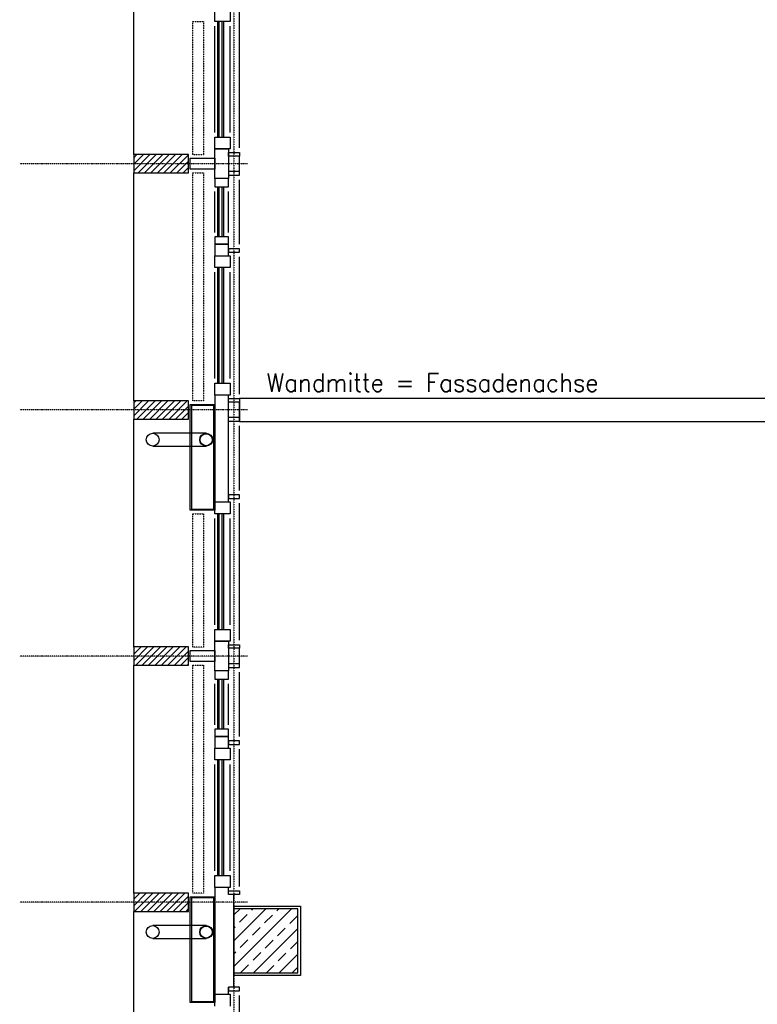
# Model space of a CAD drawing. Header units: millimetres. Extents: x -4577 to 1032787, y -66234 to 201209.
# Tile 33 of 256: x 10974 to 15022, y -39874 to -34474. Entities that reach past the tile are written whole.
import ezdxf
from ezdxf.enums import TextEntityAlignment as Align

# ---------------------------------------------------------------- set-up
doc = ezdxf.new("R2010")
doc.units = ezdxf.units.MM
for name, pattern in [('510_5_2OG_ELT_1004$0$11-07-22_DS_2OG$0$AUSGEZOGEN', [0]), ('510_5_2OG_ELT_1004$0$11-07-22_DS_2OG$0$GETRENNT2_S6', [0.525, 0.15, -0.075, 0.15, -0.075, 0, -0.075]), ('510_5_2OG_ELT_1004$0$11-07-22_DS_2OG$0$PUNKT2_S9', [0.075, 0, -0.075])]:
    doc.linetypes.add(name, pattern=pattern)
for name, color, linetype in [('510_5_2OG_ELT_1004$0$11-07-22_DS_2OG$0$Fassade', 8, '510_5_2OG_ELT_1004$0$11-07-22_DS_2OG$0$AUSGEZOGEN'), ('510_5_2OG_ELT_1004$0$11-07-22_DS_2OG$0$Mieterausbau', 8, '510_5_2OG_ELT_1004$0$11-07-22_DS_2OG$0$AUSGEZOGEN'), ('510_5_2OG_ELT_1004$0$11-07-22_DS_2OG$0$Nichttragende_Bauteile', 8, '510_5_2OG_ELT_1004$0$11-07-22_DS_2OG$0$AUSGEZOGEN'), ('510_5_2OG_ELT_1004$0$11-07-22_DS_2OG$0$Schraffur', 8, '510_5_2OG_ELT_1004$0$11-07-22_DS_2OG$0$AUSGEZOGEN'), ('510_5_2OG_ELT_1004$0$11-07-22_DS_2OG$0$Tragende_Bauteile', 8, '510_5_2OG_ELT_1004$0$11-07-22_DS_2OG$0$AUSGEZOGEN')]:
    doc.layers.add(name, color=color, linetype=linetype)
doc.styles.add('510_5_2OG_ELT_1004$0$Standard', font='simplex.shx')
pattern_1 = [(45, (1895.797, -66891.69), (-35.35534, 35.35534), []), (45, (1878.12, -66874.014), (-35.35534, 35.35534), [])]

# ---------------------------------------------------------------- blocks, each defined once
blk = doc.blocks.new('510_5_2OG_ELT_1004')
at = {"layer": '510_5_2OG_ELT_1004$0$11-07-22_DS_2OG$0$Schraffur', "linetype": 'Continuous'}
h = blk.add_hatch(dxfattribs=at)
h.set_pattern_fill('SCHRAFFUR_30', color=256, scale=1000, style=0, pattern_type=2)
h.set_pattern_definition(pattern_1)
h.paths.add_polyline_path([(11600, -35314), (11900, -35314), (11900, -35214), (11600, -35214)], flags=0)
h = blk.add_hatch(dxfattribs=at)
h.set_pattern_fill('SCHRAFFUR_30', color=256, scale=1000, style=0, pattern_type=2)
h.set_pattern_definition(pattern_1)
h.paths.add_polyline_path([(11600, -36664), (11900, -36664), (11900, -36564), (11600, -36564)], flags=0)
h = blk.add_hatch(dxfattribs=at)
h.set_pattern_fill('SCHRAFFUR_30', color=256, scale=1000, style=0, pattern_type=2)
h.set_pattern_definition(pattern_1)
h.paths.add_polyline_path([(11600, -38014), (11900, -38014), (11900, -37914), (11600, -37914)], flags=0)
h = blk.add_hatch(dxfattribs=at)
h.set_pattern_fill('SCHRAFFUR_30', color=256, scale=1000, style=0, pattern_type=2)
h.set_pattern_definition(pattern_1)
h.paths.add_polyline_path([(11600, -39364), (11900, -39364), (11900, -39264), (11600, -39264)], flags=0)
at = {"layer": '510_5_2OG_ELT_1004$0$11-07-22_DS_2OG$0$Tragende_Bauteile', "linetype": 'Continuous'}
h = blk.add_hatch(dxfattribs=at)
h.set_pattern_fill('SCHRAFFUR_16', color=256, scale=1000, style=0, pattern_type=2)
h.set_pattern_definition([(45, (1895.8, -66891.69), (-70.71068, 70.71068), []), (45, (1860.44, -66856.34), (-70.71068, 70.71068), [60, -35])])
h.paths.add_polyline_path([(12150, -39700.6), (12500, -39700.6), (12500, -39350.6), (12150, -39350.6)], flags=0)
at = {"layer": '510_5_2OG_ELT_1004$0$11-07-22_DS_2OG$0$Fassade', "linetype": '510_5_2OG_ELT_1004$0$11-07-22_DS_2OG$0$AUSGEZOGEN'}
for p, q in [((11600, -35214), (11600, -33964)), ((12045, -34483.7), (12045, -34418.7)), ((12130, -34418.7), (12130, -34483.7)), ((12180, -35176.8), (12180, -34424.7)), ((12130, -34483.7), (12045, -34483.7)), ((12061, -35117.5), (12061, -34483.7)), ((12069, -35117.5), (12069, -34483.7)), ((12085, -35117.5), (12085, -34483.7)), ((12095, -35117.5), (12095, -34483.7)), ((12045, -35092.5), (12045, -34508.7)), ((12130, -35092.5), (12130, -34508.7)), ((12045, -35182.5), (12045, -35117.5)), ((12045, -35117.5), (12130, -35117.5)), ((12130, -35117.5), (12130, -35182.5)), ((12130, -35182.5), (12045, -35182.5)), ((12045, -35182.5), (12120, -35182.5)), ((12045, -35345.5), (12045, -35182.5)), ((12120, -35182.5), (12120, -35345.5)), ((12120, -35221.5), (12120, -35201.5)), ((12120, -35201.5), (12180, -35201.5)), ((12180, -35201.5), (12180, -35221.5)), ((11900, -35214), (11600, -35214)), ((11600, -35214), (11600, -35314)), ((11900, -35314), (11900, -35214)), ((11910.5, -35294.2), (11910.5, -35234.2)), ((11910.5, -35234.2), (12045, -35234.2)), ((12045, -35234.2), (12045, -35294.2)), ((12180, -35221.5), (12120, -35221.5)), ((12180, -35306.5), (12180, -35221.5)), ((11600, -35314), (11900, -35314)), ((11600, -36564), (11600, -35314)), ((12045, -35294.2), (11910.5, -35294.2)), ((12180, -35306.5), (12120, -35306.5)), ((12120, -35306.5), (12120, -35326.5)), ((12180, -35326.5), (12180, -35306.5)), ((12120, -35345.5), (12045, -35345.5)), ((12045, -35345.5), (12045, -35391)), ((12120, -35345.5), (12045, -35345.5)), ((12120, -35326.5), (12180, -35326.5)), ((12120, -35391), (12120, -35345.5)), ((12180.1, -35705.2), (12180.1, -35351.8)), ((12045, -35391), (12120, -35391)), ((12045, -35640.3), (12045, -35416)), ((12061, -35665.3), (12061, -35391)), ((12069, -35665.3), (12069, -35391)), ((12085, -35665.3), (12085, -35391)), ((12095, -35665.3), (12095, -35391)), ((12120, -35640.3), (12120, -35416)), ((12120, -35665.3), (12045, -35665.3)), ((12045, -35665.3), (12045, -35705.3)), ((12120, -35705.3), (12120, -35665.3)), ((12045, -35705.3), (12120, -35705.3)), ((12120, -35705.3), (12045, -35705.3)), ((12045, -35705.3), (12045, -35768.8)), ((12120, -35768.8), (12120, -35705.3)), ((12180, -35729.7), (12120, -35729.7)), ((12120, -35729.7), (12120, -35749.7)), ((12180, -35749.7), (12180, -35729.7)), ((12045, -35833.8), (12045, -35768.8)), ((12045, -35768.8), (12130, -35768.8)), ((12045, -35768.8), (12120, -35768.8)), ((12120, -35749.7), (12180, -35749.7)), ((12130, -35768.8), (12130, -35833.8)), ((12180, -36526.9), (12180, -35774.9)), ((12130, -35833.8), (12045, -35833.8)), ((12061, -36467.5), (12061, -35833.8)), ((12069, -36467.5), (12069, -35833.8)), ((12085, -36467.5), (12085, -35833.8)), ((12095, -36467.5), (12095, -35833.8)), ((12045, -36442.5), (12045, -35858.8)), ((12130, -36442.5), (12130, -35858.8)), ((12045, -36532.5), (12045, -36467.5)), ((12045, -36467.5), (12130, -36467.5)), ((12130, -36467.5), (12130, -36532.5)), ((12130, -36532.5), (12045, -36532.5)), ((12045, -36532.5), (12045, -37118.7)), ((12120, -37118.7), (12120, -36532.5)), ((12120, -36551.5), (12180, -36551.5)), ((12180, -36551.5), (12180, -36571.5)), ((11900, -36564), (11600, -36564)), ((11600, -36564), (11600, -36664)), ((11900, -36664), (11900, -36564)), ((11910.5, -36584.2), (12045, -36584.2)), ((11910.5, -37164.2), (11910.5, -36584.2)), ((12039, -36590.2), (11916.5, -36590.2)), ((11916.5, -36590.2), (11916.5, -37158.2)), ((12039, -37158.2), (12039, -36590.2)), ((12045, -36584.2), (12045, -37164.2)), ((12180, -36571.5), (12120, -36571.5)), ((12180, -36656.5), (12180, -36571.5)), ((11600, -36664), (11900, -36664)), ((11600, -37914), (11600, -36664)), ((12180, -36656.5), (12120, -36656.5)), ((12180, -36676.5), (12180, -36656.5)), ((12120, -36676.5), (12180, -36676.5)), ((12180.1, -37055.2), (12180.1, -36701.9)), ((11997.6, -36742.4), (11704.2, -36742.4)), ((11704.2, -36812.4), (11997.6, -36812.4)), ((12180, -37079.7), (12120, -37079.7)), ((12120, -37079.7), (12120, -37099.7)), ((12180, -37099.7), (12180, -37079.7)), ((12045, -37183.7), (12045, -37118.7)), ((12045, -37118.7), (12130, -37118.7)), ((12045, -37118.7), (12120, -37118.7)), ((12120, -37099.7), (12180, -37099.7)), ((12130, -37118.7), (12130, -37183.7)), ((12180, -37876.8), (12180, -37124.7)), ((12045, -37164.2), (11910.5, -37164.2)), ((11916.5, -37158.2), (12039, -37158.2)), ((12130, -37183.7), (12045, -37183.7)), ((12061, -37817.5), (12061, -37183.7)), ((12069, -37817.5), (12069, -37183.7)), ((12085, -37817.5), (12085, -37183.7)), ((12095, -37817.5), (12095, -37183.7)), ((12045, -37792.5), (12045, -37208.7)), ((12130, -37792.5), (12130, -37208.7)), ((12045, -37882.5), (12045, -37817.5)), ((12045, -37817.5), (12130, -37817.5)), ((12130, -37817.5), (12130, -37882.5)), ((12130, -37882.5), (12045, -37882.5)), ((12045, -37882.5), (12120, -37882.5)), ((12045, -38045.5), (12045, -37882.5)), ((12120, -37882.5), (12120, -38045.5)), ((12120, -37921.5), (12120, -37901.5)), ((12120, -37901.5), (12180, -37901.5)), ((12180, -37901.5), (12180, -37921.5)), ((11900, -37914), (11600, -37914)), ((11600, -37914), (11600, -38014)), ((11900, -38014), (11900, -37914)), ((11910.5, -37994.2), (11910.5, -37934.2)), ((11910.5, -37934.2), (12045, -37934.2)), ((12045, -37934.2), (12045, -37994.2)), ((12180, -37921.5), (12120, -37921.5)), ((12180, -38006.5), (12180, -37921.5)), ((11600, -38014), (11900, -38014)), ((11600, -39264), (11600, -38014)), ((12045, -37994.2), (11910.5, -37994.2)), ((12180, -38006.5), (12120, -38006.5)), ((12120, -38006.5), (12120, -38026.5)), ((12180, -38026.5), (12180, -38006.5)), ((12120, -38045.5), (12045, -38045.5)), ((12045, -38045.5), (12045, -38091)), ((12120, -38045.5), (12045, -38045.5)), ((12120, -38026.5), (12180, -38026.5)), ((12120, -38091), (12120, -38045.5)), ((12180.1, -38405.2), (12180.1, -38051.8)), ((12045, -38091), (12120, -38091)), ((12045, -38340.3), (12045, -38116)), ((12061, -38365.3), (12061, -38091)), ((12069, -38365.3), (12069, -38091)), ((12085, -38365.3), (12085, -38091)), ((12095, -38365.3), (12095, -38091)), ((12120, -38340.3), (12120, -38116)), ((12120, -38365.3), (12045, -38365.3)), ((12045, -38365.3), (12045, -38405.3)), ((12120, -38405.3), (12120, -38365.3)), ((12045, -38405.3), (12120, -38405.3)), ((12120, -38405.3), (12045, -38405.3)), ((12045, -38405.3), (12045, -38468.8)), ((12120, -38468.8), (12120, -38405.3)), ((12180, -38429.7), (12120, -38429.7)), ((12120, -38429.7), (12120, -38449.7)), ((12180, -38449.7), (12180, -38429.7)), ((12045, -38533.8), (12045, -38468.8)), ((12045, -38468.8), (12130, -38468.8)), ((12045, -38468.8), (12120, -38468.8)), ((12120, -38449.7), (12180, -38449.7)), ((12130, -38468.8), (12130, -38533.8)), ((12180, -39226.9), (12180, -38474.9)), ((12130, -38533.8), (12045, -38533.8)), ((12061, -39167.5), (12061, -38533.8)), ((12069, -39167.5), (12069, -38533.8)), ((12085, -39167.5), (12085, -38533.8)), ((12095, -39167.5), (12095, -38533.8)), ((12045, -39142.5), (12045, -38558.8)), ((12130, -39142.5), (12130, -38558.8)), ((12045, -39232.5), (12045, -39167.5)), ((12045, -39167.5), (12130, -39167.5)), ((12130, -39167.5), (12130, -39232.5)), ((12130, -39232.5), (12045, -39232.5)), ((12045, -39232.5), (12045, -39818.7)), ((12120, -39271.5), (12120, -39232.5)), ((12120, -39251.5), (12180, -39251.5)), ((12180, -39251.5), (12180, -39271.5)), ((11900, -39264), (11600, -39264)), ((11600, -39264), (11600, -39364)), ((11900, -39364), (11900, -39264)), ((11910.5, -39284.2), (12045, -39284.2)), ((11910.5, -39864.2), (11910.5, -39284.2)), ((12039, -39290.2), (11916.5, -39290.2)), ((11916.5, -39290.2), (11916.5, -39858.2)), ((12039, -39858.2), (12039, -39290.2)), ((12045, -39284.2), (12045, -39864.2)), ((12180, -39271.5), (12120, -39271.5)), ((12150, -39779.7), (12150, -39271.5)), ((11600, -39364), (11900, -39364)), ((11600, -40614), (11600, -39364)), ((11997.6, -39442.4), (11704.2, -39442.4)), ((11704.2, -39512.4), (11997.6, -39512.4)), ((12180, -39779.7), (12120, -39779.7)), ((12120, -39779.7), (12120, -39799.7)), ((12120, -39818.7), (12120, -39779.7)), ((12180, -39799.7), (12180, -39779.7)), ((12045, -39883.7), (12045, -39818.7)), ((12045, -39818.7), (12130, -39818.7)), ((12045, -39818.7), (12120, -39818.7)), ((12120, -39799.7), (12180, -39799.7)), ((12130, -39818.7), (12130, -39883.7)), ((12180, -40576.8), (12180, -39824.7)), ((12045, -39864.2), (11910.5, -39864.2)), ((11916.5, -39858.2), (12039, -39858.2))]:
    blk.add_line(p, q, dxfattribs=at)
at = {"layer": '510_5_2OG_ELT_1004$0$11-07-22_DS_2OG$0$Fassade', "linetype": '510_5_2OG_ELT_1004$0$11-07-22_DS_2OG$0$PUNKT2_S9'}
for p, q in [((11923.7, -34483.6), (11983.7, -34483.6)), ((11923.7, -35214.9), (11923.7, -34483.6)), ((11983.7, -34483.6), (11983.7, -35214.9)), ((11983.7, -35214.9), (11923.7, -35214.9)), ((11923.7, -35313.6), (11983.7, -35313.6)), ((11923.7, -36564.9), (11923.7, -35313.6)), ((11983.7, -35313.6), (11983.7, -36564.9)), ((11983.7, -36564.9), (11923.7, -36564.9)), ((11923.7, -37183.6), (11983.7, -37183.6)), ((11923.7, -37914.9), (11923.7, -37183.6)), ((11983.7, -37183.6), (11983.7, -37914.9)), ((11983.7, -37914.9), (11923.7, -37914.9)), ((11923.7, -38013.6), (11983.7, -38013.6)), ((11923.7, -39264.9), (11923.7, -38013.6)), ((11983.7, -38013.6), (11983.7, -39264.9)), ((11983.7, -39264.9), (11923.7, -39264.9))]:
    blk.add_line(p, q, dxfattribs=at)
at = {"layer": '510_5_2OG_ELT_1004$0$11-07-22_DS_2OG$0$Fassade', "linetype": '510_5_2OG_ELT_1004$0$11-07-22_DS_2OG$0$GETRENNT2_S6'}
for p, q in [((12224.2, -35264), (10974.2, -35264)), ((12224.2, -36614), (10974.2, -36614)), ((12224.2, -37964), (10974.2, -37964)), ((12224.2, -39314), (10974.2, -39314))]:
    blk.add_line(p, q, dxfattribs=at)
at = {"layer": '510_5_2OG_ELT_1004$0$11-07-22_DS_2OG$0$Fassade', "linetype": '510_5_2OG_ELT_1004$0$11-07-22_DS_2OG$0$AUSGEZOGEN'}
for centre, radius in [((11704.2, -36777.4), 35), ((11997.6, -36777.4), 35), ((11997.6, -36777.4), 33), ((11704.2, -39477.4), 35), ((11997.6, -39477.4), 35), ((11997.6, -39477.4), 33)]:
    blk.add_circle(centre, radius, dxfattribs=at)
at = {"layer": '510_5_2OG_ELT_1004$0$11-07-22_DS_2OG$0$Mieterausbau', "linetype": '510_5_2OG_ELT_1004$0$11-07-22_DS_2OG$0$AUSGEZOGEN'}
for p, q in [((17380, -36551.9), (12180, -36551.9)), ((12180, -36551.9), (12180, -36676.9)), ((12180, -36676.9), (17380, -36676.9))]:
    blk.add_line(p, q, dxfattribs=at)
at = {"layer": '510_5_2OG_ELT_1004$0$11-07-22_DS_2OG$0$Nichttragende_Bauteile', "linetype": '510_5_2OG_ELT_1004$0$11-07-22_DS_2OG$0$AUSGEZOGEN'}
for p, q in [((12150, -39335.6), (12515, -39335.6)), ((12515, -39335.6), (12515, -39715.6)), ((12515, -39715.6), (12150, -39715.6))]:
    blk.add_line(p, q, dxfattribs=at)
at = {"layer": '510_5_2OG_ELT_1004$0$11-07-22_DS_2OG$0$Tragende_Bauteile', "linetype": '510_5_2OG_ELT_1004$0$11-07-22_DS_2OG$0$PUNKT2_S9'}
blk.add_line((12150, -28900.6), (12150, -51149), dxfattribs=at)
at = {"layer": '510_5_2OG_ELT_1004$0$11-07-22_DS_2OG$0$Tragende_Bauteile', "linetype": '510_5_2OG_ELT_1004$0$11-07-22_DS_2OG$0$AUSGEZOGEN'}
for p, q in [((12500, -39350.6), (12150, -39350.6)), ((12150, -39350.6), (12150, -39700.6)), ((12500, -39700.6), (12500, -39350.6)), ((12150, -39700.6), (12500, -39700.6))]:
    blk.add_line(p, q, dxfattribs=at)
at = {"layer": '510_5_2OG_ELT_1004$0$11-07-22_DS_2OG$0$Mieterausbau', "linetype": '510_5_2OG_ELT_1004$0$11-07-22_DS_2OG$0$AUSGEZOGEN', "style": '510_5_2OG_ELT_1004$0$Standard', "width": 0.83087}
blk.add_text('Wandmitte = Fassadenachse', height=100, dxfattribs=at).set_placement((12330, -36514.8), (14150, -36514.8), align=Align.FIT)

msp = doc.modelspace()

# ---------------------------------------------------------------- block references
msp.add_blockref('510_5_2OG_ELT_1004', (0, -0.1))

doc.saveas('drawing.dxf')
